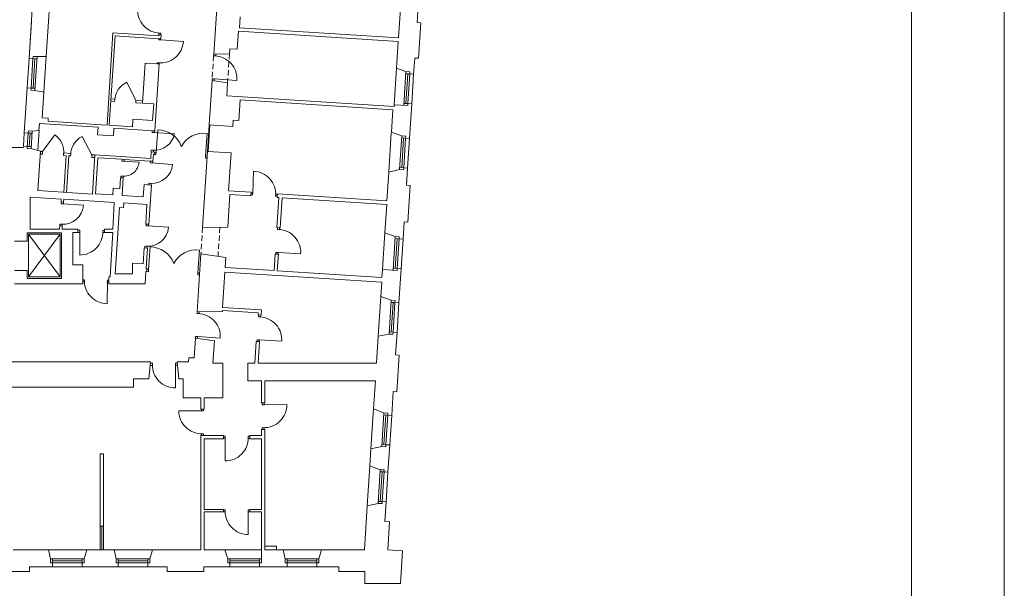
# Model space of a CAD drawing. Header units: centimetres. Extents: x 695802 to 711011, y 25963 to 44188.
# Tile 120 of 157: x 697716 to 697902, y 40447 to 40554. Entities that reach past the tile are written whole.
import ezdxf

# ---------------------------------------------------------------- set-up
doc = ezdxf.new("R2010")
doc.units = ezdxf.units.CM
doc.linetypes.add('DASHED', pattern=[19.05, 12.7, -6.35])
for name, color, linetype, lineweight in [('Drzwi i okna', 51, 'Continuous', 9), ('Przekrojowa', 253, 'Continuous', 25), ('Ramka', 255, 'Continuous', 9), ('Widokowa', 140, 'Continuous', 9)]:
    doc.layers.add(name, color=color, linetype=linetype, lineweight=lineweight)
doc.layers.add('Obrys powierzchni', color=50, linetype='Continuous', lineweight=9, plot=False)

# ---------------------------------------------------------------- blocks, each defined once
blk = doc.blocks.new('zw$2918')
at = {"layer": 'Drzwi i okna', "color": 0, "lineweight": 0}
for p, q in [((3414.7, -2023.4), (3423.7, -2024)), ((3415.1, -2048.8), (3415.3, -2044.5)), ((3415.7, -2023.5), (3415.3, -2029.5)), ((3423.7, -2024), (3423.3, -2030)), ((3424, -2049.4), (3415.1, -2048.8)), ((3423.3, -2045.1), (3423, -2049.3)), ((3423, -2049.3), (3508.4, -2054.9)), ((3622.6, -2109.1), (3623, -2102.5)), ((3631.6, -2109.6), (3622.6, -2109.1)), ((3630.6, -2109.6), (3631, -2103)), ((3630.6, -2109.6), (3630.6, -2109.5)), ((3631, -2103), (3631, -2103)), ((3409.4, -2135.5), (3409.1, -2139.3)), ((3418.4, -2136.1), (3409.4, -2135.5)), ((3417.4, -2136), (3417.1, -2139.9)), ((3617, -2195.8), (3616.6, -2202.3)), ((3626, -2196.4), (3617, -2195.8)), ((3624.6, -2202.8), (3625, -2196.3)), ((3625, -2196.3), (3710.3, -2201.8)), ((3390.5, -2398.4), (3390.9, -2391.8)), ((3399.6, -2399), (3390.6, -2398.4)), ((3395, -2398.7), (3474.8, -2403.8)), ((3399.5, -2399), (3399.9, -2392.4)), ((3405.2, -2473.6), (3411.2, -2388.3)), ((3591.8, -2486.9), (3598, -2401.6)), ((3387.1, -2464.9), (3386.7, -2471.4)), ((3396.1, -2465.5), (3387.1, -2464.9)), ((3395.7, -2472), (3396.1, -2465.5)), ((3404.7, -2481.6), (3398.2, -2481.2)), ((3398.7, -2473.2), (3405.2, -2473.6)), ((3405.3, -2472.6), (3404.7, -2481.6)), ((3591.8, -2485.9), (3591.2, -2494.9)), ((3598.2, -2487.4), (3591.8, -2486.9)), ((3276.3, -2506.3), (3276.7, -2499.7)), ((3285.3, -2506.8), (3276.3, -2506.3)), ((3276.3, -2506.3), (3340.7, -2510.4)), ((3285.3, -2506.8), (3285.7, -2500.3)), ((3383.1, -2513.1), (3383.5, -2506.6)), ((3392.1, -2513.7), (3383.2, -2513.2)), ((3387.6, -2513.4), (3467.4, -2518.6)), ((3392.1, -2513.7), (3392.5, -2507.1)), ((3591.2, -2494.9), (3597.7, -2495.4)), ((3272.7, -2563.1), (3272.2, -2569.5)), ((3281.6, -2563.6), (3272.7, -2563.1)), ((3281.2, -2570.1), (3281.6, -2563.6)), ((3769.9, -2629.7), (3773.5, -2544.3)), ((3378.2, -2589.9), (3377.7, -2596.4)), ((3387.1, -2590.5), (3378.2, -2589.9)), ((3386.7, -2597), (3387.1, -2590.5)), ((3769.7, -2634.2), (3763.1, -2633.9)), ((3770.1, -2626.3), (3763.5, -2625.9)), ((3770.2, -2625.3), (3769.7, -2634.2)), ((3857, -2629.9), (3856.5, -2638.9)), ((3856.5, -2638.9), (3863, -2639.3)), ((3863.4, -2631.3), (3856.9, -2630.9)), ((3046.8, -2667.4), (3047.3, -2660.8)), ((3055.9, -2667.9), (3046.9, -2667.4)), ((3051.3, -2667.7), (3131.2, -2672.8)), ((3055.8, -2667.9), (3056.2, -2661.4)), ((3041.9, -2744.1), (3041.5, -2750.6)), ((3050.9, -2744.7), (3041.9, -2744.1)), ((3050.5, -2751.2), (3050.9, -2744.7)), ((3367.7, -2750.6), (3368.1, -2744.1)), ((3376.7, -2751.2), (3367.7, -2750.6)), ((3376.7, -2751.2), (3377.1, -2744.6)), ((3116.9, -2767.6), (3110.4, -2767.5)), ((3110.4, -2775.5), (3116.9, -2775.6)), ((3116.9, -2775.6), (3116.7, -2861.1)), ((3116.9, -2776.6), (3116.9, -2767.6)), ((3203.8, -2776.7), (3203.8, -2767.7)), ((3203.8, -2767.7), (3210.4, -2767.7)), ((3203.8, -2775.7), (3210.4, -2775.7)), ((3372.2, -2750.9), (3452, -2756.1)), ((3863.3, -2763.9), (3863.8, -2757.2)), ((3872.3, -2764.5), (3863.3, -2763.9)), ((3871.3, -2764.4), (3871.7, -2757.7)), ((3362.7, -2827.4), (3362.3, -2833.9)), ((3371.7, -2828), (3362.7, -2827.4)), ((3371.3, -2834.5), (3371.7, -2828)), ((3376.8, -2915.7), (3382.7, -2830.4)), ((3563.4, -2927.7), (3569, -2842.4)), ((3857.8, -2850.7), (3857.4, -2857.1)), ((3866.8, -2851.2), (3857.8, -2850.7)), ((3865.3, -2857.6), (3865.7, -2851.2)), ((3865.7, -2851.2), (3951.1, -2856.6)), ((3376.2, -2923.6), (3369.7, -2923.2)), ((3370.2, -2915.3), (3376.7, -2915.7)), ((3376.8, -2914.7), (3376.2, -2923.6)), ((3563.4, -2926.7), (3562.8, -2935.7)), ((3562.8, -2935.7), (3569.3, -2936.1)), ((3569.9, -2928.2), (3563.4, -2927.7)), ((3134.3, -2954.4), (3128.8, -2954.3)), ((3134.2, -2962.4), (3128.8, -2962.3)), ((3134.2, -2963.4), (3134.3, -2954.4)), ((3221.2, -2959.2), (3220.4, -3044.7)), ((3221.1, -2964.2), (3221.2, -2955.2)), ((3221.2, -2955.2), (3227.9, -2955.2)), ((3227.4, -2963.2), (3221.2, -2963.2)), ((3559.9, -3081.2), (3560.3, -3074.6)), ((3568.8, -3081.8), (3559.9, -3081.2)), ((3567.8, -3081.8), (3568.3, -3075.1)), ((3792, -3093.7), (3792.4, -3087)), ((3800.9, -3094.3), (3792, -3093.7)), ((3800, -3094.2), (3800.4, -3087.5)), ((3554.3, -3168), (3553.9, -3174.5)), ((3563.3, -3168.6), (3554.3, -3168)), ((3561.8, -3175), (3562.3, -3168.5)), ((3562.3, -3168.5), (3647.6, -3174)), ((3786.4, -3180.5), (3786, -3186.9)), ((3795.4, -3181), (3786.4, -3180.5)), ((3794, -3187.4), (3794.4, -3181)), ((3794.4, -3181), (3879.7, -3186.4)), ((3391.1, -3269.2), (3384, -3269.2)), ((3391.1, -3278.2), (3391.1, -3269.2)), ((3478, -3278), (3478, -3269)), ((3478, -3269), (3485, -3269)), ((3391.1, -3277.2), (3383.2, -3277.2)), ((3485.8, -3277), (3478, -3277)), ((3478, -3277), (3478.2, -3362.5)), ((3805.4, -3425.5), (3805.4, -3419)), ((3813.4, -3419), (3813.4, -3425.5)), ((3576.7, -3448.5), (3491.2, -3448.3)), ((3575.7, -3448.5), (3584.7, -3448.5)), ((3576.7, -3442), (3576.7, -3448.5)), ((3584.7, -3448.5), (3584.7, -3442)), ((3814.4, -3425.5), (3805.4, -3425.5)), ((3813.4, -3425.5), (3898.9, -3425.4)), ((3814.6, -3512.4), (3805.6, -3512.4)), ((3805.6, -3512.4), (3805.6, -3519)), ((3813.6, -3512.4), (3813.6, -3519)), ((3575.5, -3535.4), (3584.5, -3535.4)), ((3576.5, -3535.4), (3576.5, -3542)), ((3584.5, -3535.4), (3584.5, -3542)), ((3666.2, -3544.3), (3659.7, -3544.3)), ((3659.7, -3552.3), (3666.2, -3552.3)), ((3666.2, -3552.3), (3666, -3637.8)), ((3666.2, -3553.3), (3666.2, -3544.3)), ((3753.1, -3553.5), (3753.1, -3544.5)), ((3753.1, -3544.5), (3759.7, -3544.5)), ((3753.1, -3552.5), (3759.7, -3552.5)), ((3666.3, -3822.2), (3659.7, -3822.2)), ((3666.3, -3831.2), (3666.3, -3822.2)), ((3753.2, -3831), (3753.2, -3822)), ((3753.2, -3822), (3759.7, -3822)), ((3666.3, -3830.2), (3659.7, -3830.2)), ((3759.7, -3830), (3753.2, -3830)), ((3753.2, -3830), (3753.3, -3915.5))]:
    blk.add_line(p, q, dxfattribs=at)
at = {"layer": 'Drzwi i okna', "color": 0, "lineweight": 0, "ltscale": 1.6}
for p, q in [((3329.2, -2277.6), (3294.8, -2209.1)), ((2976.8, -2470.3), (3022.7, -2406.9)), ((3163, -2482.3), (3125.6, -2413.6))]:
    blk.add_line(p, q, dxfattribs=at)
for centre, radius, start, end in [((3422.5, -1937), 86.7, 176.193, 267.8036), ((3421.8, -2049.4), 86.7, 264.7676, 356.3783), ((3623.8, -2196), 86.7, 356.2036, 87.8142), ((3326.4, -2279.7), 77.4, 114.1138, 177.9529), ((2975.9, -2472.7), 80.7, 354.5264, 54.6033), ((3163.5, -2484.8), 80.7, 117.9982, 178.0752), ((3399, -2388.1), 77.4, 264.5446, 348.3084), ((3410.9, -2483.8), 95.4, 20.051, 89.8558), ((3584.7, -2496.1), 95.4, 81.999, 151.8038), ((3283.1, -2505.9), 57.8, 264.0905, 355.5263), ((3770.1, -2631), 86.7, 356.1135, 87.7241), ((3117.1, -2774.3), 86.7, 269.771, 1.3816), ((3864.5, -2850.9), 86.7, 356.2036, 87.8142), ((3382.5, -2925.8), 95.4, 20.4286, 90.2334), ((3556.3, -2937), 95.4, 82.3767, 152.1814), ((3221, -2957.9), 86.7, 177.9873, 269.5979), ((3561, -3168.2), 86.7, 356.2036, 87.8142), ((3793.2, -3180.7), 86.7, 356.2036, 87.8142), ((3477.8, -3275.8), 86.7, 178.61, 270.2206), ((3577.9, -3448.7), 86.7, 179.771, 271.3816), ((3812.2, -3425.7), 86.7, 268.6184, 0.229), ((3666.4, -3551.1), 86.7, 269.771, 1.3816), ((3753, -3828.8), 86.7, 178.61, 270.2206)]:
    blk.add_arc(centre, radius, start, end, dxfattribs=at)
at = {"layer": 'Drzwi i okna', "color": 0, "lineweight": 0}
for centre, radius, start, end in [((3414.5, -2127.1), 78.2, 84.6046, 87.9032), ((3482.9, -2482.5), 78.2, 174.3635, 177.6621), ((3513.6, -2484.6), 78.2, 354.1927, 357.4913), ((3389.8, -2512.7), 77.8, 266.3349, 355.7089), ((3283.2, -2485.4), 78.2, 264.6739, 267.9724), ((3388.7, -2512.3), 78.2, 264.6779, 267.9764), ((3778.7, -2630.1), 78.2, 355.2588, 358.5574), ((3053.6, -2667), 77.8, 266.3349, 355.7089), ((3052.5, -2666.5), 78.2, 264.6779, 267.9764), ((3195, -2772.3), 78.2, 178.2461, 181.5447), ((3374.4, -2750.2), 77.8, 266.3349, 355.7089), ((3373.3, -2749.8), 78.2, 264.6779, 267.9764), ((3454.5, -2924), 78.2, 174.7412, 178.0397), ((3485.2, -2926), 78.2, 354.5703, 357.8689), ((3143.1, -2959), 78.2, 357.8242, 1.1228), ((3399.9, -3273.7), 78.2, 358.4469, 1.7455), ((3580, -3526.6), 78.2, 88.2461, 91.5447), ((3810.1, -3503.7), 78.2, 88.4553, 91.7539), ((3744.3, -3549.1), 78.2, 178.2461, 181.5447), ((3675.1, -3826.7), 78.2, 358.4469, 1.7455)]:
    blk.add_arc(centre, radius, start, end, dxfattribs=at)
at = {"layer": 'Przekrojowa', "color": 0, "lineweight": 0, "ltscale": 1.6}
for p, q in [((2944.7, -1821.6), (2925.6, -2118)), ((3623, -2102.5), (3637, -1884.9)), ((3003.6, -1902.7), (2997.4, -1998.2)), ((4320.4, -2041.7), (4327.5, -1931.1)), ((4390.3, -1983.6), (4394.2, -1922.7)), ((3722.3, -1962.5), (3719.6, -2002.9)), ((2934.4, -1981.3), (2925.6, -2118)), ((2997.4, -1998.2), (2990.1, -2111.4)), ((3719.6, -2002.9), (4320.4, -2041.7)), ((4390.3, -1983.6), (4404.3, -1984.5)), ((4404.3, -1984.5), (4395.6, -2118.6)), ((3242.4, -2022.4), (3219.9, -2370.6)), ((3250.6, -2033.9), (3228.7, -2371.2)), ((3415, -2033.5), (3242.4, -2022.4)), ((3414.3, -2044.5), (3250.6, -2033.9)), ((3414.3, -2044.5), (3423.3, -2045.1)), ((3415.2, -2029.5), (3415, -2033.5)), ((3415.2, -2029.5), (3424.3, -2030.1)), ((3424.3, -2030.1), (3423.3, -2045.1)), ((3715.8, -2016.3), (3711.4, -2084.1)), ((3715.8, -2016.3), (4319.5, -2055.2)), ((4313, -2155.9), (4319.5, -2055.2)), ((2990.1, -2111.4), (2955.8, -2112.2)), ((3623, -2102.5), (3682.2, -2101.8)), ((3683.4, -2082.3), (3682.2, -2101.8)), ((3683.4, -2082.3), (3711.4, -2084.1)), ((4377.7, -2178.6), (4381.7, -2117.7)), ((4381.7, -2117.7), (4395.6, -2118.6)), ((3364.3, -2136.4), (3354.5, -2288.2)), ((3408.1, -2139.3), (3364.3, -2136.4)), ((3417.1, -2139.9), (3400.8, -2392.4)), ((3408.1, -2139.3), (3417.2, -2139.9)), ((4313, -2155.9), (4348.5, -2168.9)), ((2918.4, -2229.8), (2907.4, -2399.4)), ((3605.8, -2369.9), (3616.6, -2202.3)), ((3616.6, -2202.3), (3675.2, -2210.6)), ((3675.2, -2210.6), (3672, -2260)), ((2981.4, -2246.6), (2947.6, -2239.5)), ((2981.4, -2246.6), (2975.2, -2342.8)), ((3672, -2260), (4303.7, -2300.7)), ((3354.5, -2288.2), (3396.2, -2290.9)), ((3392.2, -2352.8), (3396.2, -2290.9)), ((3718.1, -2353.1), (3723.1, -2275.3)), ((3723.1, -2275.3), (4298.9, -2312.4)), ((4304.1, -2293.9), (4303.7, -2300.7)), ((4362.1, -2421.1), (4370.5, -2290.4)), ((4298.9, -2312.4), (4293.5, -2397)), ((2964.8, -2364.3), (2963.1, -2390.5)), ((3186.3, -2378.6), (2964.8, -2364.3)), ((2998.2, -2344.3), (2975.2, -2342.8)), ((2998.2, -2344.3), (2997.4, -2356.3)), ((3177.2, -2367.9), (2997.4, -2356.3)), ((3177.2, -2367.9), (3219.9, -2370.6)), ((3186.3, -2378.6), (3184.4, -2407.5)), ((3315.7, -2376.8), (3228.7, -2371.2)), ((3317.6, -2348), (3315.7, -2376.8)), ((3317.6, -2348), (3392.2, -2352.8)), ((3605.8, -2369.9), (3694.6, -2375.6)), ((3694.6, -2375.6), (3696.1, -2351.7)), ((3696.1, -2351.7), (3718.1, -2353.1)), ((2963.1, -2390.5), (2937.6, -2393.6)), ((3244.3, -2411.4), (3184.4, -2407.5)), ((3246.1, -2382.5), (3244.3, -2411.4)), ((3391.8, -2391.9), (3246.1, -2382.5)), ((3400.8, -2392.4), (3391.8, -2391.9)), ((4293.5, -2397), (4332.9, -2411.4)), ((2904.2, -2449.8), (2903.8, -2455.3)), ((2903.8, -2455.3), (2838.2, -2455.3)), ((2968.8, -2468.8), (2932.2, -2459.4)), ((2968.8, -2468.8), (2959.2, -2617.5)), ((3174.5, -2483.1), (3165, -2630.7)), ((3270.3, -2489.2), (3174.5, -2483.1)), ((3270.3, -2489.2), (3385.1, -2496.6)), ((3386.7, -2471.4), (3385.1, -2496.6)), ((3386.7, -2471.4), (3398.8, -2472.2)), ((3393.4, -2507.2), (3395.1, -2481)), ((3395.1, -2481), (3398.2, -2481.2)), ((3398.2, -2481.2), (3398.8, -2472.2)), ((3580.8, -2757.1), (3599.3, -2469.7)), ((3599.3, -2469.7), (3688.2, -2475.4)), ((3688.2, -2475.4), (3678.9, -2618.1)), ((3184.9, -2493.7), (3176.2, -2629.5)), ((3275.7, -2499.6), (3184.9, -2493.7)), ((3285.7, -2500.3), (3275.7, -2499.6)), ((3381.5, -2506.4), (3285.7, -2500.3)), ((3381.5, -2506.4), (3393.4, -2507.2)), ((4283.7, -2548.6), (4276.7, -2656.7)), ((4283.7, -2548.6), (4324.7, -2538.7)), ((4339.5, -2539.7), (4324.7, -2538.7)), ((4354.9, -2532.9), (4350.7, -2597.7)), ((3271.2, -2569.5), (3268.6, -2610.4)), ((3281.2, -2570.1), (3271.2, -2569.5)), ((3281.2, -2570.1), (3277, -2636)), ((3359.8, -2595.2), (3356.8, -2641.1)), ((3359.8, -2595.2), (3387.6, -2597)), ((3387.6, -2597), (3378.1, -2744.7)), ((4350.7, -2597.7), (4364.7, -2598.6)), ((4364.7, -2598.6), (4355.8, -2736.8)), ((3165, -2630.7), (2959.2, -2617.5)), ((3242, -2633.7), (3176.2, -2629.5)), ((3243.6, -2608.8), (3242, -2633.7)), ((3268.6, -2610.4), (3243.6, -2608.8)), ((3356.8, -2641.1), (3277, -2636)), ((3676.1, -2756), (3684.1, -2632.1)), ((3678.9, -2618.1), (3763.8, -2623.6)), ((3684.1, -2632.1), (3762.9, -2637.2)), ((3762.9, -2637.2), (3763.8, -2623.6)), ((3862.8, -2643.6), (3863.6, -2630.1)), ((3863.6, -2630.1), (4276.7, -2656.7)), ((3046.9, -2649.8), (2930.1, -2642.2)), ((2930.1, -2642.2), (2930.1, -2763.2)), ((3046.3, -2660.7), (3046.9, -2649.8)), ((3056.2, -2661.4), (3046.3, -2660.7)), ((3056.2, -2661.4), (3056.8, -2650.4)), ((3247.5, -2662.7), (3056.8, -2650.4)), ((3241.8, -2763.5), (3247.5, -2662.7)), ((3283.1, -2664.4), (3281.9, -2682.4)), ((3370.9, -2670.1), (3283.1, -2664.4)), ((3370.9, -2670.1), (3366.3, -2743.9)), ((3868.7, -2644), (3861.4, -2757.1)), ((3862.8, -2643.6), (3868.7, -2644)), ((3880.7, -2644.8), (3873.4, -2757.9)), ((3880.7, -2644.8), (4275.8, -2670.3)), ((4269, -2776.7), (4275.8, -2670.3)), ((3267, -2681.4), (3255.7, -2856.1)), ((3281.9, -2682.4), (3267, -2681.4)), ((3040.8, -2758.7), (3041.2, -2750.4)), ((3051.2, -2751), (3041.2, -2750.4)), ((3366.3, -2743.9), (3378.1, -2744.7)), ((4337.6, -2800.8), (4341.8, -2735.9)), ((4341.8, -2735.9), (4355.8, -2736.8)), ((3048.6, -2777), (2918.9, -2777)), ((2918.9, -2777), (2918.9, -2808.1)), ((2930.1, -2763.2), (3040.5, -2763.2)), ((3040.5, -2763.2), (3040.8, -2758.7)), ((3048.6, -2949.8), (3048.6, -2777)), ((3050.5, -2763.5), (3050.7, -2759.3)), ((3090.8, -2763.5), (3050.5, -2763.5)), ((3050.7, -2759.3), (3051.2, -2751)), ((3110.4, -2763.5), (3090.8, -2763.5)), ((3090.8, -2897.5), (3090.8, -2775.5)), ((3110.4, -2775.5), (3090.8, -2775.5)), ((3110.4, -2775.5), (3110.4, -2763.5)), ((3241.8, -2763.5), (3210.4, -2763.5)), ((3210.4, -2775.5), (3210.4, -2763.5)), ((3241.8, -2775.5), (3210.4, -2775.5)), ((3232.4, -2943.5), (3241.8, -2775.5)), ((3580.8, -2757.1), (3676.1, -2756)), ((3861.4, -2757.1), (3873.4, -2757.9)), ((4269, -2776.7), (4308.4, -2791.1)), ((2918.9, -2808.1), (2870.9, -2808.1)), ((3250.8, -2931.7), (3255.7, -2856.1)), ((3360.5, -2833.8), (3356.7, -2894.6)), ((3360.5, -2833.8), (3356.7, -2894.6)), ((3360.5, -2833.8), (3372.3, -2834.5)), ((3372.3, -2834.5), (3367.4, -2911.1)), ((3574.4, -2856.9), (3566.8, -2974.4)), ((3574.4, -2856.9), (3668.7, -2870.3)), ((3854.9, -2857), (3850.9, -2919.8)), ((3854.9, -2857), (3866.9, -2857.7)), ((3866.9, -2857.7), (3862.9, -2920.6)), ((3128.8, -2897.5), (3090.8, -2897.5)), ((3128.8, -2947.5), (3128.8, -2897.5)), ((3315.6, -2931.7), (3315.6, -2892)), ((3356.7, -2894.6), (3315.6, -2892)), ((3668.7, -2870.3), (3666.3, -2907.9)), ((2918.9, -2919.1), (2870.9, -2919.1)), ((2918.9, -2919.1), (2918.9, -2949.8)), ((3315.6, -2931.7), (3250.8, -2931.7)), ((3366.6, -2923), (3363.6, -2969.1)), ((3366.6, -2923), (3369.7, -2923.2)), ((3366.6, -2923), (3369.7, -2923.2)), ((3367.4, -2911.1), (3370.5, -2911.3)), ((3369.7, -2923.2), (3370.5, -2911.3)), ((3656.5, -3058.7), (3665.1, -2925.5)), ((3665.1, -2925.5), (4256.9, -2963.7)), ((3666.3, -2907.9), (3850.9, -2919.8)), ((3862.9, -2920.6), (4258, -2946.1)), ((4258, -2946.1), (4260, -2915.8)), ((4322.1, -3041.3), (4330.4, -2912.5)), ((2870.9, -2969.1), (3128.8, -2969.1)), ((2918.9, -2949.8), (3048.6, -2949.8)), ((3128.8, -2943.5), (3128.8, -2969.1)), ((3227.4, -2943.5), (3227.4, -2969.1)), ((3227.4, -2943.5), (3232.4, -2943.5)), ((3227.4, -2969.1), (3363.6, -2969.1)), ((4253.5, -3017.2), (4256.9, -2963.7)), ((3566.8, -2974.4), (3560.3, -3074.7)), ((4253.5, -3017.2), (4292.9, -3031.6)), ((3560.3, -3074.7), (3655.6, -3073.5)), ((3655.6, -3073.5), (3655.8, -3070.7)), ((3655.8, -3070.7), (3790.4, -3079.4)), ((3656.5, -3058.7), (3803.2, -3068.2)), ((3790, -3087), (3790.4, -3079.4)), ((3801.9, -3087.8), (3803.2, -3068.2)), ((3790, -3087), (3801.9, -3087.8)), ((4243.8, -3167.5), (4284.7, -3158.9)), ((4314.9, -3153), (4309.4, -3237.8)), ((3553.9, -3174.5), (3549.1, -3248.1)), ((3553.9, -3174.5), (3625.4, -3184.6)), ((3619.9, -3269.2), (3625.4, -3184.6)), ((3778.2, -3269.1), (3783.5, -3186.8)), ((3783.5, -3186.8), (3795.5, -3187.5)), ((3790.2, -3269.1), (3795.5, -3187.5)), ((4243.8, -3167.5), (4237.3, -3269.1)), ((2672.9, -3264.1), (3384.5, -3264.1)), ((3384.5, -3264.1), (3378.2, -3327.7)), ((3484.5, -3264.1), (3527.8, -3264.1)), ((3484.5, -3264.1), (3490.9, -3327.7)), ((3528.9, -3248.1), (3527.8, -3264.1)), ((3528.9, -3248.1), (3549.1, -3248.1)), ((3657.7, -3269), (3619.9, -3269.2)), ((3657.7, -3335), (3657.7, -3269)), ((3751.7, -3335), (3751.7, -3269)), ((3751.7, -3269.1), (3778.2, -3269.1)), ((3790.2, -3269.1), (3911.7, -3269.1)), ((3911.7, -3269.1), (4237.3, -3269.1)), ((4309.4, -3237.8), (4323.4, -3238.8)), ((4323.4, -3238.8), (4314.5, -3376.9)), ((3378.2, -3327.7), (3319.7, -3327.7)), ((3319.7, -3327.7), (3319.7, -3359.7)), ((3490.9, -3327.7), (3507.7, -3327.7)), ((3507.7, -3400), (3507.7, -3327.7)), ((3657.7, -3335), (3657.7, -3400)), ((3803.7, -3335), (3751.7, -3335)), ((3803.7, -3419), (3803.7, -3335)), ((3815.8, -3419), (3815.8, -3335)), ((4233, -3335), (3815.8, -3335)), ((4226.1, -3441.7), (4233, -3335)), ((3319.7, -3359.7), (2855.7, -3359.7)), ((4294.7, -3465.8), (4300.5, -3376)), ((4300.5, -3376), (4314.5, -3376.9)), ((3574.7, -3400), (3507.7, -3400)), ((3574.7, -3442), (3574.7, -3400)), ((3657.7, -3400), (3586.7, -3400)), ((3586.7, -3400), (3586.7, -3442)), ((3803.7, -3419), (3815.8, -3419)), ((3586.7, -3442), (3574.7, -3442)), ((4226.1, -3441.7), (4265.5, -3456.2)), ((3803.7, -3542), (3803.7, -3519)), ((3803.7, -3519), (3815.8, -3519)), ((3815.8, -3973.7), (3815.8, -3519)), ((3586.7, -3542), (3574.7, -3542)), ((3574.7, -3542), (3574.7, -3973.7)), ((3586.7, -3542), (3659.7, -3542)), ((3586.7, -3554), (3659.7, -3554)), ((3586.7, -3554), (3586.7, -3821)), ((3659.7, -3542), (3659.7, -3554)), ((3759.7, -3542), (3803.7, -3542)), ((3759.7, -3542), (3759.7, -3554)), ((3759.7, -3554), (3803.7, -3554)), ((3803.7, -3821), (3803.7, -3554)), ((4212.3, -3656.3), (4216.4, -3592.1)), ((4216.4, -3592.1), (4257.3, -3583.4)), ((4280.8, -3680.4), (4287.5, -3577.6)), ((3206.7, -3610.7), (3194.7, -3610.7)), ((3194.7, -3610.7), (3194.7, -3883.7)), ((3206.7, -3883.7), (3206.7, -3610.7)), ((4212.3, -3656.3), (4251.7, -3670.7)), ((3586.7, -3821), (3659.7, -3821)), ((3659.7, -3821), (3659.7, -3830)), ((3759.7, -3821), (3803.7, -3821)), ((3759.7, -3821), (3759.7, -3830)), ((4202.6, -3806.6), (4191.8, -3973.7)), ((4191.8, -3973.7), (4202.6, -3806.6)), ((4202.6, -3806.6), (4243.4, -3798)), ((4273.6, -3792.1), (4268.9, -3866)), ((3586.7, -3830), (3586.7, -3973.7)), ((3586.7, -3830), (3659.7, -3830)), ((3759.7, -3830), (3803.7, -3830)), ((3803.7, -3973.7), (3803.7, -3830)), ((4286.8, -3867.2), (4268.9, -3866)), ((3206.7, -3883.7), (3194.7, -3883.7)), ((4286.8, -3867.2), (4280, -3973.3)), ((2998.5, -3973.7), (2865.7, -3973.7)), ((2998.5, -3973.7), (3006.1, -4007.1)), ((3143.5, -3973.7), (3133.7, -4007.1)), ((3192.7, -3973.7), (3143.5, -3973.7)), ((3192.7, -3973.7), (3206.7, -3973.7)), ((3246.5, -3973.7), (3206.7, -3973.7)), ((3246.5, -3973.7), (3254.1, -4007.1)), ((3391.5, -3973.7), (3381.7, -4007.1)), ((3574.7, -3973.7), (3391.5, -3973.7)), ((3665.3, -3973.7), (3586.7, -3973.7)), ((3665.3, -3973.7), (3676.1, -4007.1)), ((3859.8, -3959.7), (3815.8, -3959.7)), ((3884.5, -3973.7), (3815.8, -3973.7)), ((3859.8, -3959.7), (3859.8, -3973.7)), ((3884.5, -3973.7), (3892.1, -4007.1)), ((4029.5, -3973.7), (4019.7, -4007.1)), ((4191.8, -3973.7), (4029.5, -3973.7)), ((4280, -3973.3), (4335.3, -3976.8)), ((4327.4, -4099.8), (4335.3, -3976.8)), ((2926.9, -4054.8), (2926.9, -4036.8)), ((2926.9, -4036.8), (3013.9, -4036.8)), ((3125.9, -4036.8), (3261.9, -4036.8)), ((3446.9, -4036.8), (3373.9, -4036.8)), ((3446.9, -4036.8), (3446.9, -4054.8)), ((3683.9, -4036.8), (3584.9, -4036.8)), ((3584.9, -4054.8), (3584.9, -4036.8)), ((3795.9, -4036.8), (3899.9, -4036.8)), ((4011.9, -4036.8), (4094.9, -4036.8)), ((4094.9, -4036.8), (4094.9, -4054.8)), ((2788.9, -4054.8), (2926.9, -4054.8)), ((3446.9, -4054.8), (3584.9, -4054.8)), ((4094.9, -4054.8), (4192.9, -4054.8)), ((4192.9, -4054.8), (4192.9, -4099.8)), ((4192.9, -4099.8), (4316.9, -4099.8)), ((4192.9, -4099.8), (4327.4, -4099.8))]:
    blk.add_line(p, q, dxfattribs=at)
at = {"layer": 'Przekrojowa', "color": 0, "lineweight": 0}
for p, q in [((2940.5, -2119), (2925.6, -2118)), ((2925.6, -2118), (2940.5, -2119)), ((2941, -2111.2), (2940.5, -2119)), ((2955.8, -2112.2), (2941, -2111.2)), ((4348.5, -2168.9), (4363.3, -2169.9)), ((4363.3, -2169.9), (4362.8, -2177.6)), ((4362.8, -2177.6), (4377.7, -2178.6)), ((4377.7, -2178.6), (4362.8, -2177.6)), ((2933.3, -2230.8), (2918.4, -2229.8)), ((2918.4, -2229.8), (2933.3, -2230.8)), ((2932.8, -2238.5), (2933.3, -2230.8)), ((2947.6, -2239.5), (2932.8, -2238.5)), ((4304.1, -2293.9), (4355.1, -2297.2)), ((4355.1, -2297.2), (4355.6, -2289.4)), ((4355.6, -2289.4), (4370.5, -2290.4)), ((4370.5, -2290.4), (4355.6, -2289.4)), ((2922.4, -2400.4), (2907.4, -2399.4)), ((2907.4, -2399.4), (2922.4, -2400.4)), ((2922.9, -2392.7), (2922.4, -2400.4)), ((2937.6, -2393.6), (2922.9, -2392.7)), ((2937.6, -2393.6), (2922.9, -2392.7)), ((4332.9, -2411.4), (4347.7, -2412.4)), ((4347.7, -2412.4), (4347.2, -2420.1)), ((2919.1, -2450.8), (2904.2, -2449.8)), ((2904.2, -2449.8), (2919.1, -2450.8)), ((2918.6, -2458.5), (2919.1, -2450.8)), ((4347.2, -2420.1), (4362.1, -2421.1)), ((4362.1, -2421.1), (4347.2, -2420.1)), ((2933.4, -2459.5), (2918.6, -2458.5)), ((4339.5, -2539.7), (4340, -2531.9)), ((4340, -2531.9), (4354.9, -2532.9)), ((4354.9, -2532.9), (4340, -2531.9)), ((4308.4, -2791.1), (4323.2, -2792)), ((4323.2, -2792), (4322.7, -2799.8)), ((4322.7, -2799.8), (4337.6, -2800.8)), ((4337.6, -2800.8), (4322.7, -2799.8)), ((4260, -2915.8), (4315, -2919.3)), ((4315, -2919.3), (4315.5, -2911.6)), ((4315.5, -2911.6), (4330.4, -2912.5)), ((4330.4, -2912.5), (4315.5, -2911.6)), ((4292.9, -3031.6), (4307.7, -3032.5)), ((4307.7, -3032.5), (4307.2, -3040.3)), ((4307.2, -3040.3), (4322.1, -3041.3)), ((4322.1, -3041.3), (4307.2, -3040.3)), ((4284.7, -3158.9), (4299.4, -3159.8)), ((4299.4, -3159.8), (4299.9, -3152.1)), ((4299.9, -3152.1), (4314.9, -3153)), ((4314.9, -3153), (4299.9, -3152.1)), ((4265.5, -3456.2), (4280.3, -3457.1)), ((4280.3, -3457.1), (4279.8, -3464.9)), ((4279.8, -3464.9), (4294.7, -3465.8)), ((4294.7, -3465.8), (4279.8, -3464.9)), ((4257.3, -3583.4), (4272.1, -3584.4)), ((4272.1, -3584.4), (4272.6, -3576.6)), ((4272.6, -3576.6), (4287.5, -3577.6)), ((4287.5, -3577.6), (4272.6, -3576.6)), ((4251.7, -3670.7), (4266.4, -3671.7)), ((4266.4, -3671.7), (4265.9, -3679.4)), ((4265.9, -3679.4), (4280.8, -3680.4)), ((4280.8, -3680.4), (4265.9, -3679.4)), ((4258.2, -3798.9), (4258.7, -3791.2)), ((4258.7, -3791.2), (4273.6, -3792.1)), ((4273.6, -3792.1), (4258.7, -3791.2)), ((4243.4, -3798), (4258.2, -3798.9)), ((3803.7, -3973.7), (3803.7, -4021.9)), ((3006.1, -4007.1), (3006.1, -4021.9)), ((3133.7, -4007.1), (3133.7, -4021.9)), ((3254.1, -4007.1), (3254.1, -4021.9)), ((3381.7, -4007.1), (3381.7, -4021.9)), ((3676.1, -4007.1), (3676.1, -4021.9)), ((3892.1, -4007.1), (3892.1, -4021.9)), ((4019.7, -4007.1), (4019.7, -4021.9)), ((3006.1, -4021.9), (3013.9, -4021.9)), ((3013.9, -4021.9), (3013.9, -4036.8)), ((3013.9, -4036.8), (3013.9, -4021.9)), ((3133.7, -4021.9), (3125.9, -4021.9)), ((3125.9, -4021.9), (3125.9, -4036.8)), ((3125.9, -4036.8), (3125.9, -4021.9)), ((3254.1, -4021.9), (3261.9, -4021.9)), ((3261.9, -4021.9), (3261.9, -4036.8)), ((3261.9, -4036.8), (3261.9, -4021.9)), ((3381.7, -4021.9), (3373.9, -4021.9)), ((3373.9, -4021.9), (3373.9, -4036.8)), ((3373.9, -4036.8), (3373.9, -4021.9)), ((3676.1, -4021.9), (3683.9, -4021.9)), ((3683.9, -4021.9), (3683.9, -4036.8)), ((3683.9, -4036.8), (3683.9, -4021.9)), ((3803.7, -4021.9), (3795.9, -4021.9)), ((3795.9, -4021.9), (3795.9, -4036.8)), ((3795.9, -4036.8), (3795.9, -4021.9)), ((3892.1, -4021.9), (3899.9, -4021.9)), ((3899.9, -4021.9), (3899.9, -4036.8)), ((3899.9, -4036.8), (3899.9, -4021.9)), ((4019.7, -4021.9), (4011.9, -4021.9)), ((4011.9, -4021.9), (4011.9, -4036.8)), ((4011.9, -4036.8), (4011.9, -4021.9))]:
    blk.add_line(p, q, dxfattribs=at)
at = {"layer": 'Widokowa', "color": 0, "lineweight": 0, "ltscale": 1.6}
for p, q in [((2925.6, -2118), (2918.4, -2229.8)), ((2990.1, -2111.4), (2981.4, -2246.6)), ((4304.1, -2293.9), (4313, -2155.9)), ((4370.5, -2290.4), (4377.7, -2178.6)), ((3248.8, -2281.4), (3234.6, -2280.5)), ((3249.3, -2272.4), (3235.2, -2271.5)), ((3249.3, -2272.4), (3248.8, -2281.4)), ((3329.2, -2277.6), (3328.6, -2286.6)), ((3354.5, -2288.2), (3328.6, -2286.6)), ((3355.1, -2279.3), (3329.2, -2277.6)), ((3605.8, -2369.9), (3599.3, -2469.7)), ((3607.8, -2370), (3601.3, -2469.8)), ((2907.4, -2399.4), (2904.2, -2449.8)), ((2963.2, -2389.4), (2958.2, -2466.1)), ((4283.7, -2548.6), (4293.3, -2399.3)), ((4354.9, -2532.9), (4362.1, -2421.1)), ((2976.2, -2480.3), (2968.1, -2479.8)), ((2976.8, -2470.3), (2968.7, -2469.8)), ((2976.2, -2480.3), (2976.8, -2470.3)), ((3056, -2485.4), (3056.6, -2475.4)), ((3066, -2486.1), (3056, -2485.4)), ((3083.1, -2477.2), (3056.6, -2475.4)), ((3066, -2486.1), (3057.1, -2623.8)), ((3076, -2486.7), (3067, -2624.4)), ((3082.5, -2487.1), (3076, -2486.7)), ((3082.5, -2487.1), (3083.1, -2477.2)), ((3162.3, -2492.3), (3163, -2482.3)), ((3174.5, -2483.1), (3163, -2482.3)), ((3173.9, -2493), (3162.3, -2492.3)), ((2923, -2781.8), (3042.7, -2943)), ((2923, -2943), (3042.7, -2781.8)), ((2923, -2781.8), (3042.7, -2781.8)), ((2923, -2943), (2923, -2781.8)), ((3042.7, -2781.8), (3042.7, -2943)), ((4260, -2915.8), (4269, -2776.7)), ((4330.4, -2912.5), (4337.6, -2800.8)), ((3042.7, -2943), (2923, -2943)), ((4243.8, -3167.5), (4253.5, -3017.2)), ((4314.9, -3153), (4322.1, -3041.3)), ((4216.4, -3592.1), (4226.1, -3441.7)), ((4287.5, -3577.6), (4294.7, -3465.8)), ((4202.6, -3806.6), (4212.3, -3656.3)), ((4273.6, -3792.1), (4280.8, -3680.4)), ((3194.7, -3883.7), (3194.7, -3973.7)), ((3200.7, -3883.7), (3200.7, -3973.7)), ((3206.7, -3973.7), (3206.7, -3883.7)), ((2998.5, -3973.7), (3143.5, -3973.7)), ((3246.5, -3973.7), (3391.5, -3973.7)), ((3665.3, -3973.7), (3803.7, -3973.7)), ((3884.5, -3973.7), (4029.5, -3973.7)), ((3013.9, -4036.8), (3125.9, -4036.8)), ((3261.9, -4036.8), (3373.9, -4036.8)), ((3683.9, -4036.8), (3795.9, -4036.8)), ((3899.9, -4036.8), (4011.9, -4036.8))]:
    blk.add_line(p, q, dxfattribs=at)
at = {"layer": 'Widokowa', "color": 0, "lineweight": 0}
for p, q in [((2947.6, -2239.5), (2955.8, -2112.2)), ((2933.3, -2231), (2940.5, -2119)), ((2940.5, -2119), (2955.3, -2119.9)), ((2940.7, -2231.2), (2947.9, -2119.5)), ((4348.5, -2168.9), (4340.3, -2296.2)), ((4362.8, -2177.6), (4348, -2176.7)), ((4355.4, -2177.2), (4348.2, -2288.9)), ((4362.8, -2177.4), (4355.6, -2289.4)), ((2933.3, -2230.8), (2948.1, -2231.7)), ((4355.6, -2289.4), (4340.8, -2288.5)), ((2919.1, -2451), (2922.4, -2400.4)), ((2922.4, -2400.4), (2937.1, -2401.4)), ((2926.5, -2451.2), (2929.7, -2400.9)), ((2933.4, -2459.5), (2937.6, -2393.6)), ((4332.9, -2411.4), (4324.7, -2538.7)), ((2919.1, -2450.8), (2933.9, -2451.7)), ((4347.2, -2420.1), (4332.4, -2419.2)), ((4339.8, -2419.7), (4332.6, -2531.4)), ((4347.2, -2419.9), (4340, -2531.9)), ((4340, -2531.9), (4325.2, -2530.9)), ((4308.4, -2791.1), (4300.2, -2918.4)), ((4322.7, -2799.8), (4307.9, -2798.8)), ((4315.3, -2799.3), (4308.1, -2911.1)), ((4322.7, -2799.6), (4315.5, -2911.6)), ((4315.5, -2911.6), (4300.7, -2910.6)), ((4292.9, -3031.6), (4284.7, -3158.9)), ((4307.2, -3040.3), (4292.4, -3039.3)), ((4299.8, -3039.8), (4292.6, -3151.6)), ((4307.2, -3040.1), (4299.9, -3152.1)), ((4299.9, -3152.1), (4285.2, -3151.1)), ((4265.5, -3456.2), (4257.3, -3583.4)), ((4279.8, -3464.9), (4265, -3463.9)), ((4272.4, -3464.4), (4265.2, -3576.2)), ((4279.8, -3464.6), (4272.6, -3576.6)), ((4272.6, -3576.6), (4257.8, -3575.7)), ((4251.7, -3670.7), (4243.4, -3798)), ((4265.9, -3679.4), (4251.2, -3678.5)), ((4258.5, -3678.9), (4251.3, -3790.7)), ((4265.9, -3679.2), (4258.7, -3791.2)), ((4258.7, -3791.2), (4243.9, -3790.2)), ((3133.7, -4007.1), (3006.1, -4007.1)), ((3013.9, -4021.9), (3013.9, -4007.1)), ((3125.9, -4014.5), (3013.9, -4014.5)), ((3125.9, -4021.9), (3125.9, -4007.1)), ((3381.7, -4007.1), (3254.1, -4007.1)), ((3261.9, -4021.9), (3261.9, -4007.1)), ((3373.9, -4014.5), (3261.9, -4014.5)), ((3373.9, -4021.9), (3373.9, -4007.1)), ((3803.7, -4007.1), (3676.1, -4007.1)), ((3683.9, -4021.9), (3683.9, -4007.1)), ((3795.9, -4014.5), (3683.9, -4014.5)), ((3795.9, -4021.9), (3795.9, -4007.1)), ((4019.7, -4007.1), (3892.1, -4007.1)), ((3899.9, -4021.9), (3899.9, -4007.1)), ((4011.9, -4014.5), (3899.9, -4014.5)), ((4011.9, -4021.9), (4011.9, -4007.1)), ((3126.1, -4021.9), (3013.9, -4021.9)), ((3374.1, -4021.9), (3261.9, -4021.9)), ((3796.1, -4021.9), (3683.9, -4021.9)), ((4012.1, -4021.9), (3899.9, -4021.9))]:
    blk.add_line(p, q, dxfattribs=at)
at = {"layer": 'Widokowa', "color": 0, "linetype": 'DASHED', "lineweight": 0, "ltscale": 1.6}
for p, q in [((3622.6, -2109.1), (3616.6, -2202.3)), ((3682.2, -2101.8), (3675.2, -2210.6)), ((3580.8, -2757.1), (3574.4, -2856.9)), ((3646.1, -2756.3), (3639, -2866.1))]:
    blk.add_line(p, q, dxfattribs=at)

msp = doc.modelspace()

# ---------------------------------------------------------------- linework, layer by layer
at = {"layer": 'Obrys powierzchni', "ltscale": 1.6}
for points in [[(695801.74, 40749.18), (697901.74, 40749.18), (697901.74, 39264.18), (695801.74, 39264.18)], [(695819.24, 40731.68), (697884.24, 40731.68), (697884.24, 39281.68), (695819.24, 39281.68)]]:
    msp.add_lwpolyline(points, close=True, dxfattribs=at)

# ---------------------------------------------------------------- block references
at = {"layer": 'Ramka', "xscale": 0.05, "yscale": 0.05, "zscale": 0.05}
msp.add_blockref('zw$2918', (697571.36, 40652.79), dxfattribs=at)

doc.saveas('drawing.dxf')
